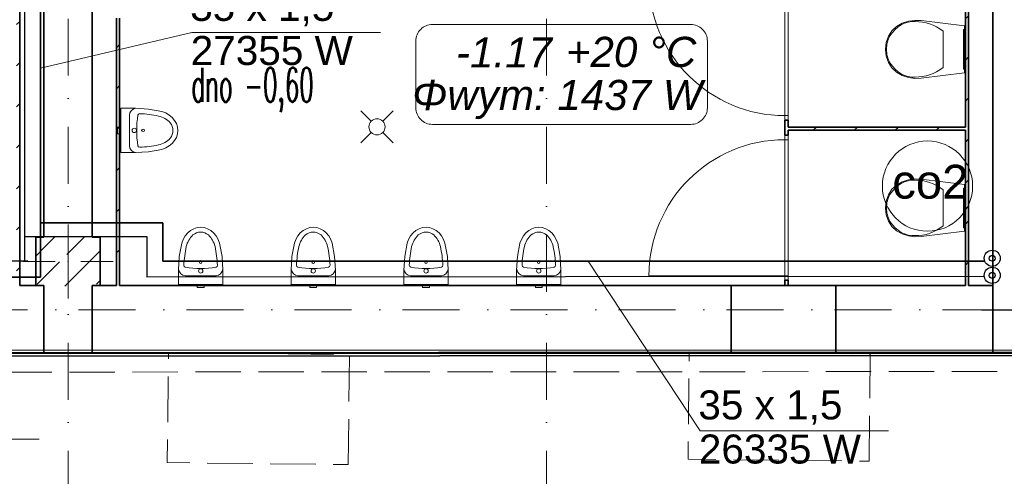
# Model space of a CAD drawing. Header units: millimetres. Extents: x -75424 to 111134, y 39940 to 476713.
# Tile 19 of 24: x 43619 to 49731, y 237727 to 240561. Entities that reach past the tile are written whole.
import ezdxf
from ezdxf.lldxf.tags import DXFTag

# ---------------------------------------------------------------- set-up
doc = ezdxf.new("R2010")
doc.units = ezdxf.units.MM
doc.header["$MEASUREMENT"] = 0
doc.linetypes.add('Krawędzie ukryte', pattern=[3.912222, 2.822222, -1.09])
doc.linetypes.add('Kropki i Kreski', pattern=[6.702778, 3.527778, -1.763889, 0, -1.411111])
for name, color, linetype in [('#podkład', 252, 'Continuous'), ('- A - ocieplenie', 7, 'Continuous'), ('- Legenda', 7, 'Continuous'), ('Drzwi Archicad', 7, 'Continuous'), ('IS_Opisy_działek_Therm', 7, 'SOLID'), ('IS_Powrót', 5, 'DASH'), ('IS_Text_Armatury_Therm', 7, 'Continuous'), ('IS_Text_Konstrukcji', 7, 'Continuous'), ('IS_Zasilanie', 1, 'SOLID'), ('Konstrukcja - Siatka mod', 7, 'Continuous'), ('Konstrukcja - Stropy', 7, 'Continuous'), ('Konstrukcja - Słupy', 7, 'Continuous'), ('Konstrukcja - Ściany działowe', 7, 'Continuous'), ('Konstrukcja - Ściany nośne wew..P', 7, 'Continuous'), ('Konstrukcja - Ściany zewnętrzne', 7, 'Continuous'), ('Wnętrze - Wyposażenie', 7, 'Continuous'), ('z JAN', 7, 'Continuous')]:
    doc.layers.add(name, color=color, linetype=linetype)
doc.layers.add('IS_Opisy_działek_Wodociag', color=7, linetype='SOLID', true_color=0x000000)
doc.styles.add('MtXpl_Arial', font='arial.ttf', dxfattribs={"height": 0.2})
doc.styles.add('MtXpl_Arial1', font='ariali.ttf', dxfattribs={"height": 0.2})
doc.styles.add('ROMANS', font='romans', dxfattribs={"width": 0.8})
doc.styles.get("Standard").update_dxf_attribs({"font": 'arial.ttf'})
doc.linetypes.add('CO_LINE', pattern='A,12.7,-5.08,["C.O.",Standard,S=2.54,R=0,X=-2.54,Y=-1.27],-6.35', length=24.13)
tags = doc.linetypes.add('DASH', pattern=[15, 10, -5]).pattern_tags.tags
tags[6:7] = [DXFTag(74, 4), DXFTag(75, 0), DXFTag(340, '0'), DXFTag(46, 0.0), DXFTag(50, 0.0), DXFTag(44, 0.0), DXFTag(45, 0.0)]
tags[4:5] = [DXFTag(74, 4), DXFTag(75, 0), DXFTag(340, '0'), DXFTag(46, 0.0), DXFTag(50, 0.0), DXFTag(44, 0.0), DXFTag(45, 0.0)]
tags = doc.linetypes.add('SOLID', pattern=[10, 10, 0]).pattern_tags.tags
tags[6:7] = [DXFTag(74, 4), DXFTag(75, 0), DXFTag(340, '0'), DXFTag(46, 0.0), DXFTag(50, 0.0), DXFTag(44, 0.0), DXFTag(45, 0.0)]
tags[4:5] = [DXFTag(74, 4), DXFTag(75, 0), DXFTag(340, '0'), DXFTag(46, 0.0), DXFTag(50, 0.0), DXFTag(44, 0.0), DXFTag(45, 0.0)]
pattern_1 = [(45, (-208051.03, 747718.21), (-127.27922, 127.27922), [])]
pattern_2 = [(45, (-208051.03, 747718.2), (-183.84776, 183.84776), []), (45, (-208142.95, 747810.13), (-183.84776, 183.84776), [195, -65])]

# ---------------------------------------------------------------- blocks, each defined once
blk = doc.blocks.new('SDFGHB')
at = {"layer": 'Konstrukcja - Słupy', "linetype": 'Continuous', "lineweight": 25}
h = blk.add_hatch(dxfattribs=at)
h.set_pattern_fill('Beton_zbrojony_0001', color=252, style=0, pattern_type=2)
h.set_pattern_definition(pattern_2)
h.paths.add_polyline_path([(43377.6, 458910.4), (43427.6, 458910.4), (43427.6, 458910.5), (43427.6, 459210.4), (43377.6, 459210.4)])
h = blk.add_hatch(dxfattribs=at)
h.set_pattern_fill('Beton_zbrojony_0001', color=252, style=0, pattern_type=2)
h.set_pattern_definition(pattern_2)
h.paths.add_polyline_path([(43427.6, 458910.5), (43727.6, 458910.5), (43727.6, 459210.4), (43427.6, 459210.4)])
h = blk.add_hatch(dxfattribs=at)
h.set_pattern_fill('Beton_zbrojony_0001', color=252, style=0, pattern_type=2)
h.set_pattern_definition(pattern_2)
h.paths.add_polyline_path([(43727.6, 458910.4), (43777.6, 458910.4), (43777.6, 459210.4), (43727.6, 459210.4), (43727.6, 458910.5)])
h = blk.add_hatch(dxfattribs=at)
h.set_pattern_fill('Beton_zbrojony_0001', color=252, style=0, pattern_type=2)
h.set_pattern_definition(pattern_2)
h.paths.add_polyline_path([(43427.6, 458910.4), (43727.6, 458910.4), (43727.6, 458910.5), (43427.6, 458910.5)])
at = {"layer": 'Konstrukcja - Ściany działowe', "linetype": 'Continuous', "lineweight": 13}
h = blk.add_hatch(dxfattribs=at)
h.set_pattern_fill('Bloczki_ceramiczne_0001', color=252, style=0, pattern_type=2)
h.set_pattern_definition(pattern_1)
h.paths.add_polyline_path([(49167.6, 458910.5), (49167.6, 463810.5), (49147.6, 463810.5), (49147.6, 458910.5)])
h = blk.add_hatch(dxfattribs=at)
h.set_pattern_fill('Bloczki_ceramiczne_0001', color=252, style=0, pattern_type=2)
h.set_pattern_definition(pattern_1)
h.paths.add_polyline_path([(43277.6, 458910.5), (43277.6, 461650.5), (43257.6, 461650.5), (43257.6, 458910.5)])
h = blk.add_hatch(dxfattribs=at)
h.set_pattern_fill('Bloczki_ceramiczne_0001', color=252, style=0, pattern_type=2)
h.set_pattern_definition(pattern_1)
h.paths.add_polyline_path([(43877.6, 458910.5), (43897.6, 458910.5), (43897.6, 460570.5), (43877.6, 460570.5)])
h = blk.add_hatch(dxfattribs=at)
h.set_pattern_fill('Bloczki_ceramiczne_0001', color=252, style=0, pattern_type=2)
h.set_pattern_definition(pattern_1)
h.paths.add_polyline_path([(48047.6, 459874.5), (49147.6, 459874.5), (49147.6, 459894.5), (48047.6, 459894.5)])
at = {"layer": '- A - ocieplenie', "color": 252, "linetype": 'Continuous', "lineweight": 35, "ltscale": 100, "flags": 128}
for points in [[(50017.6, 458497.4), (37597.6, 458490.5)], [(37617.6, 458470.5), (50017.6, 458477.4)]]:
    blk.add_lwpolyline(points, dxfattribs=at)
at = {"layer": '- A - ocieplenie', "color": 252, "linetype": 'Krawędzie ukryte', "lineweight": 20, "ltscale": 100, "flags": 128}
for points in [[(50017.6, 458497.4), (37717.6, 458490.5)], [(37717.6, 458370.5), (50017.6, 458377.4)]]:
    blk.add_lwpolyline(points, dxfattribs=at)
at = {"color": 252, "linetype": 'Continuous', "lineweight": 35, "ltscale": 100, "flags": 128}
for points in [[(48343.9, 458910.5), (47693.9, 458910.5)], [(47693.9, 458490.5), (48343.9, 458490.5)]]:
    blk.add_lwpolyline(points, dxfattribs=at)
at = {"layer": 'Drzwi Archicad', "color": 252, "linetype": 'Continuous', "lineweight": 13, "ltscale": 100}
for p, q in [((48027.6, 459965.1), (48027.6, 460809.1)), ((48047.6, 460809.1), (48047.6, 459965.1)), ((48047.6, 459965.1), (48027.6, 459965.1)), ((48027.6, 459965.1), (48027.6, 459937.1)), ((48047.6, 459965.1), (48027.6, 459965.1)), ((48027.6, 459937.1), (48047.6, 459937.1)), ((48047.6, 459977.1), (48047.6, 459965.1)), ((48047.6, 459937.1), (48047.6, 459977.1)), ((48027.6, 459815.7), (48027.6, 459843.7)), ((48027.6, 459843.7), (48047.6, 459843.7)), ((48047.6, 459815.7), (48027.6, 459815.7)), ((48027.6, 459815.7), (48027.6, 458971.7)), ((48047.6, 459815.7), (48027.6, 459815.7)), ((48047.6, 459843.7), (48047.6, 459803.7)), ((48047.6, 459803.7), (48047.6, 459815.7)), ((48047.6, 458971.7), (48047.6, 459815.7)), ((48027.6, 458971.7), (47183.6, 458971.7)), ((48027.6, 458943.7), (48027.6, 458971.7)), ((48027.6, 458971.7), (48047.6, 458971.7)), ((48027.6, 458971.7), (48047.6, 458971.7)), ((48047.6, 458971.7), (48047.6, 458983.7)), ((48047.6, 458983.7), (48047.6, 458943.7)), ((48047.6, 458943.7), (48027.6, 458943.7))]:
    blk.add_line(p, q, dxfattribs=at)
at = {"layer": 'Drzwi Archicad', "color": 252, "linetype": 'Continuous', "lineweight": 35, "ltscale": 100}
for p, q in [((48027.6, 459937.1), (48047.6, 459937.1)), ((48027.6, 459937.1), (48047.6, 459937.1)), ((48027.6, 459843.7), (48047.6, 459843.7)), ((48027.6, 459843.7), (48047.6, 459843.7)), ((48027.6, 458943.7), (48047.6, 458943.7)), ((48027.6, 458943.7), (48047.6, 458943.7))]:
    blk.add_line(p, q, dxfattribs=at)
at = {"layer": 'Drzwi Archicad', "color": 252, "linetype": 'Continuous', "lineweight": 13, "ltscale": 100}
for centre, start, end in [((48027.6, 460809.1), 180, 270), ((48027.6, 458971.7), 90, 180)]:
    blk.add_arc(centre, 844, start, end, dxfattribs=at)
at = {"layer": 'Konstrukcja - Siatka mod', "color": 252, "linetype": 'Kropki i Kreski', "lineweight": 13, "ltscale": 100}
for p, q in [((43577.6, 457531.6), (43577.6, 474496.4)), ((46547.6, 457531.6), (46547.6, 474496.4)), ((20180, 458760.5), (49624.6, 458760.5))]:
    blk.add_line(p, q, dxfattribs=at)
at = {"layer": 'Konstrukcja - Stropy', "color": 252, "linetype": 'Continuous', "lineweight": 13, "ltscale": 100, "flags": 128}
blk.add_lwpolyline([(22777.6, 458509.7), (34592.6, 458509.7), (34592.6, 463961.5), (37297.6, 463961.5), (37297.6, 458509.7), (49718.3, 458509.7), (49718.3, 471788.6), (40377.6, 471788.6), (40377.6, 466428.5), (30297.6, 466428.5), (30297.6, 467849.4), (22777.6, 467849.4)], close=True, dxfattribs=at)
at = {"layer": 'Konstrukcja - Słupy', "color": 252, "linetype": 'Continuous', "lineweight": 0, "ltscale": 100}
for p, q in [((43577.6, 459140.4), (43577.6, 459290.4)), ((43497.6, 459060.4), (43297.6, 459060.4)), ((43657.6, 459060.4), (43857.6, 459060.4)), ((43577.6, 458980.4), (43577.6, 458830.4))]:
    blk.add_line(p, q, dxfattribs=at)
at = {"layer": 'Konstrukcja - Słupy', "color": 252, "linetype": 'Continuous', "lineweight": 35, "ltscale": 100, "flags": 128}
for points in [[(43427.6, 459210.4), (43377.6, 459210.4), (43377.6, 458910.4), (43427.6, 458910.4)], [(43727.6, 458910.4), (43777.6, 458910.4), (43777.6, 459210.4), (43727.6, 459210.4)]]:
    blk.add_lwpolyline(points, dxfattribs=at)
at = {"layer": 'Konstrukcja - Słupy', "color": 252, "linetype": 'Continuous', "lineweight": 0, "ltscale": 100}
blk.add_point((43577.6, 459060.4), dxfattribs=at)
at = {"layer": 'Konstrukcja - Ściany działowe', "color": 252, "linetype": 'Continuous', "lineweight": 35, "ltscale": 100}
for p, q in [((48027.6, 459937.1), (48047.6, 459937.1)), ((48027.6, 459843.7), (48047.6, 459843.7)), ((48027.6, 458943.7), (48047.6, 458943.7))]:
    blk.add_line(p, q, dxfattribs=at)
at = {"layer": 'Konstrukcja - Ściany działowe', "color": 252, "linetype": 'Continuous', "lineweight": 35, "ltscale": 100, "flags": 128}
for points in [[(49167.6, 458910.5), (49167.6, 463810.5)], [(43277.6, 458910.5), (43277.6, 461650.5)], [(49147.6, 460858.5), (49147.6, 459894.5)], [(43877.6, 460570.5), (43877.6, 458910.5)], [(43897.6, 458910.5), (43897.6, 460570.5)], [(48027.6, 459937.1), (48027.6, 459843.7)], [(48047.6, 459894.5), (48047.6, 459937.1)], [(49147.6, 459894.5), (48047.6, 459894.5)], [(48047.6, 459843.7), (48047.6, 459874.5)], [(48047.6, 459874.5), (49147.6, 459874.5)], [(49147.6, 459874.5), (49147.6, 458910.5)], [(48027.6, 458943.7), (48027.6, 458910.5)], [(48047.6, 458910.5), (48047.6, 458943.7)]]:
    blk.add_lwpolyline(points, dxfattribs=at)
at = {"layer": 'Konstrukcja - Ściany nośne wew..P', "color": 252, "linetype": 'Continuous', "lineweight": 35, "ltscale": 100, "flags": 128}
for points in [[(43427.6, 463370.6), (43427.6, 459210.4)], [(43727.6, 459210.4), (43727.6, 463370.6)]]:
    blk.add_lwpolyline(points, dxfattribs=at)
at = {"layer": 'Konstrukcja - Ściany zewnętrzne', "color": 252, "linetype": 'Continuous', "lineweight": 35, "ltscale": 100}
for p, q in [((43427.6, 458910.4), (43427.6, 458490.5)), ((43427.6, 458910.4), (43427.6, 458490.5)), ((43727.6, 458490.5), (43727.6, 458910.4)), ((43727.6, 458490.5), (43727.6, 458910.4)), ((47693.9, 458910.5), (47693.9, 458860.5)), ((48343.9, 458910.5), (48343.9, 458860.5)), ((49317.6, 458490.5), (49317.6, 458910.5)), ((49317.6, 458490.5), (49317.6, 458910.5)), ((47693.9, 458860.5), (47693.9, 458490.5)), ((48343.9, 458860.5), (48343.9, 458490.5)), ((43427.6, 458490.5), (43727.6, 458490.5))]:
    blk.add_line(p, q, dxfattribs=at)
at = {"layer": 'Konstrukcja - Ściany zewnętrzne', "color": 252, "linetype": 'Continuous', "lineweight": 35, "ltscale": 100, "flags": 128}
for points in [[(49317.6, 466140.5), (49317.6, 458910.5)], [(43377.6, 458910.5), (43277.6, 458910.5)], [(43877.6, 458910.5), (43777.6, 458910.5)], [(47693.9, 458910.5), (43897.6, 458910.5)], [(49147.6, 458910.5), (48343.9, 458910.5)], [(49317.6, 458910.5), (49167.6, 458910.5)], [(37597.6, 458490.5), (47693.9, 458490.5)], [(48343.9, 458490.5), (49317.6, 458490.5)], [(50017.6, 458490.5), (49317.6, 458490.5)]]:
    blk.add_lwpolyline(points, dxfattribs=at)
at = {"layer": 'Wnętrze - Wyposażenie', "color": 252, "linetype": 'Continuous', "lineweight": 13, "ltscale": 100}
for p, q in [((49009.1, 460488.5), (49009.1, 460376.4)), ((49009.1, 460376.4), (49009.1, 460264.4)), ((45460.2, 459930.8), (45395.6, 459995.5)), ((45530.9, 459930.8), (45595.6, 459995.5)), ((43958.5, 459968.8), (43958.5, 459777.2)), ((45460.2, 459860.1), (45395.6, 459795.5)), ((45530.9, 459860.1), (45595.6, 459795.5)), ((49009.1, 459504.5), (49009.1, 459392.4)), ((49009.1, 459392.4), (49009.1, 459280.4)), ((44305.2, 458971.4), (44496.8, 458971.4)), ((45004.2, 458971.4), (45195.8, 458971.4)), ((45704.2, 458971.4), (45895.8, 458971.4)), ((46404.2, 458971.4), (46595.8, 458971.4))]:
    blk.add_line(p, q, dxfattribs=at)
at = {"layer": 'Wnętrze - Wyposażenie', "color": 252, "linetype": 'Continuous', "lineweight": 13, "ltscale": 100, "flags": 128}
for points in [[(48794.4, 460202.2), (48756.3, 460214.9), (48720.4, 460234.5), (48691.9, 460260.8), (48670.1, 460294.8), (48656.3, 460334.2), (48651.6, 460376.4), (48656.3, 460418.7), (48670.1, 460458.1), (48691.9, 460492), (48720.4, 460518.4), (48756.3, 460537.9), (48794.4, 460550.7), (48833.7, 460556.3), (48873.3, 460554.7), (49141.6, 460521.4), (49141.6, 460231.4), (48873.3, 460198.1), (48833.7, 460196.5)], [(49141.6, 460499.4), (49141.6, 460253.4), (49136.6, 460253.4), (49136.6, 460499.4)], [(44160.4, 459990.6), (44078, 460005.5), (43993.9, 460010.5), (43904.6, 460010.5), (43904.6, 459735.5), (43993.9, 459735.5), (44078, 459740.5), (44160.4, 459755.4), (44184.2, 459764.6), (44205.8, 459777.1), (44224.3, 459792.5), (44239.4, 459810.4), (44250.5, 459830.2), (44257.3, 459851.2), (44259.6, 459873), (44257.3, 459894.7), (44250.5, 459915.8), (44239.4, 459935.6), (44224.3, 459953.4), (44205.8, 459968.9), (44184.2, 459981.4)], [(43904.6, 459852), (43904.6, 459894), (43884.6, 459894), (43884.6, 459852)], [(48794.4, 459218.2), (48756.3, 459230.9), (48720.4, 459250.5), (48691.9, 459276.8), (48670.1, 459310.8), (48656.3, 459350.2), (48651.6, 459392.4), (48656.3, 459434.7), (48670.1, 459474.1), (48691.9, 459508), (48720.4, 459534.4), (48756.3, 459553.9), (48794.4, 459566.7), (48833.7, 459572.3), (48873.3, 459570.7), (49141.6, 459537.4), (49141.6, 459247.4), (48873.3, 459214.1), (48833.7, 459212.5)], [(49141.6, 459515.4), (49141.6, 459269.4), (49136.6, 459269.4), (49136.6, 459515.4)], [(44283.4, 459173.3), (44268.5, 459090.9), (44263.5, 459006.7), (44263.5, 458917.5), (44538.5, 458917.5), (44538.5, 459006.7), (44533.5, 459090.9), (44518.6, 459173.3), (44509.4, 459197.1), (44496.9, 459218.6), (44481.4, 459237.2), (44463.6, 459252.3), (44443.8, 459263.4), (44422.7, 459270.2), (44401, 459272.5), (44379.2, 459270.2), (44358.1, 459263.4), (44338.4, 459252.3), (44320.5, 459237.2), (44305.1, 459218.6), (44292.6, 459197.1)], [(44982.4, 459173.3), (44967.5, 459090.9), (44962.5, 459006.7), (44962.5, 458917.5), (45237.5, 458917.5), (45237.5, 459006.7), (45232.5, 459090.9), (45217.6, 459173.3), (45208.4, 459197.1), (45195.9, 459218.6), (45180.4, 459237.2), (45162.6, 459252.3), (45142.8, 459263.4), (45121.7, 459270.2), (45100, 459272.5), (45078.2, 459270.2), (45057.1, 459263.4), (45037.4, 459252.3), (45019.5, 459237.2), (45004.1, 459218.6), (44991.6, 459197.1)], [(45682.4, 459173.3), (45667.5, 459090.9), (45662.5, 459006.7), (45662.5, 458917.5), (45937.5, 458917.5), (45937.5, 459006.7), (45932.5, 459090.9), (45917.6, 459173.3), (45908.4, 459197.1), (45895.9, 459218.6), (45880.4, 459237.2), (45862.6, 459252.3), (45842.8, 459263.4), (45821.7, 459270.2), (45800, 459272.5), (45778.2, 459270.2), (45757.1, 459263.4), (45737.4, 459252.3), (45719.5, 459237.2), (45704.1, 459218.6), (45691.6, 459197.1)], [(46382.4, 459173.3), (46367.5, 459090.9), (46362.5, 459006.7), (46362.5, 458917.5), (46637.5, 458917.5), (46637.5, 459006.7), (46632.5, 459090.9), (46617.6, 459173.3), (46608.4, 459197.1), (46595.9, 459218.6), (46580.4, 459237.2), (46562.6, 459252.3), (46542.8, 459263.4), (46521.7, 459270.2), (46500, 459272.5), (46478.2, 459270.2), (46457.1, 459263.4), (46437.4, 459252.3), (46419.5, 459237.2), (46404.1, 459218.6), (46391.6, 459197.1)], [(44422, 458917.5), (44380, 458917.5), (44380, 458897.5), (44422, 458897.5)], [(45121, 458917.5), (45079, 458917.5), (45079, 458897.5), (45121, 458897.5)], [(45821, 458917.5), (45779, 458917.5), (45779, 458897.5), (45821, 458897.5)], [(46521, 458917.5), (46479, 458917.5), (46479, 458897.5), (46521, 458897.5)]]:
    blk.add_lwpolyline(points, close=True, dxfattribs=at)
for points in [[(45445.6, 459895.5, -1), (45545.6, 459895.5, -1)], [(43989, 459886.5, 1), (43989, 459859.5, 1)], [(44387.5, 459001.8, 1), (44414.5, 459001.8, 1)], [(45086.5, 459001.8, 1), (45113.5, 459001.8, 1)], [(45786.5, 459001.8, 1), (45813.5, 459001.8, 1)], [(46486.5, 459001.8, 1), (46513.5, 459001.8, 1)]]:
    blk.add_lwpolyline(points, format="xyb", close=True, dxfattribs=at)
at = {"layer": 'Wnętrze - Wyposażenie', "color": 252, "linetype": 'Continuous', "lineweight": 13, "ltscale": 100}
for centre, major_axis, ratio, start_param, end_param in [((48825.9, 460284.4), (0, 264.2), 0.744822, 6.227458, 7.128046), ((48844.5, 460111), (0, 437.4), 0.744822, 5.753783, 6.306803), ((48764.3, 460375.6), (0, 142.5), 0.744822, 0.938292, 1.564935), ((48764.3, 460377.3), (0, 142.5), 0.744822, 1.576657, 2.203301), ((48825.9, 460468.5), (0, 264.2), 0.744822, 2.296735, 3.197324), ((48844.5, 460641.9), (0, 437.4), 0.744822, 3.117977, 3.670997), ((44009.9, 459968.8), (51.4, 0), 0.831489, 1.792584, 3.141593), ((44811.5, 459873), (807.8, 0), 0.831489, 2.999333, 3.283852), ((44025, 459966.2), (13.4, 0), 0.831489, 1.656593, 2.958728), ((43994.4, 459506.3), (567.1, 0), 0.831489, 1.312749, 1.518913), ((44099.6, 459848.3), (142.7, 0), 0.831489, 0.663609, 1.289529), ((44122.5, 459873), (106.7, 0), 0.831489, 5.706311, 6.860059), ((44099.6, 459897.6), (142.7, 0), 0.831489, 4.993656, 5.619577), ((44009.9, 459777.2), (51.4, 0), 0.831489, 3.141593, 4.490601), ((44025, 459779.8), (13.4, 0), 0.831489, 3.324458, 4.626592), ((43994.4, 460239.6), (567.1, 0), 0.831489, 4.764272, 4.970436), ((48825.9, 459300.4), (0, 264.2), 0.744822, 6.227458, 7.128046), ((48844.5, 459127), (0, 437.4), 0.744822, 5.753783, 6.306803), ((48764.3, 459391.6), (0, 142.5), 0.744822, 0.938292, 1.564935), ((48764.3, 459393.3), (0, 142.5), 0.744822, 1.576657, 2.203301), ((48825.9, 459484.5), (0, 264.2), 0.744822, 2.296735, 3.197324), ((48844.5, 459657.9), (0, 437.4), 0.744822, 3.117977, 3.670997), ((44425.6, 459112.4), (0, 142.7), 0.831489, 0.663609, 1.289529), ((44401, 459135.3), (0, 106.7), 0.831489, 5.706311, 6.860059), ((44376.3, 459112.4), (0, 142.7), 0.831489, 4.993656, 5.619577), ((45124.6, 459112.4), (0, 142.7), 0.831489, 0.663609, 1.289529), ((45100, 459135.3), (0, 106.7), 0.831489, 5.706311, 6.860059), ((45075.3, 459112.4), (0, 142.7), 0.831489, 4.993656, 5.619577), ((45824.6, 459112.4), (0, 142.7), 0.831489, 0.663609, 1.289529), ((45800, 459135.3), (0, 106.7), 0.831489, 5.706311, 6.860059), ((45775.3, 459112.4), (0, 142.7), 0.831489, 4.993656, 5.619577), ((46524.6, 459112.4), (0, 142.7), 0.831489, 0.663609, 1.289529), ((46500, 459135.3), (0, 106.7), 0.831489, 5.706311, 6.860059), ((46475.3, 459112.4), (0, 142.7), 0.831489, 4.993656, 5.619577), ((44767.6, 459007.3), (0, 567.1), 0.831489, 1.312749, 1.518913), ((44034.3, 459007.3), (0, 567.1), 0.831489, 4.764272, 4.970436), ((45466.6, 459007.3), (0, 567.1), 0.831489, 1.312749, 1.518913), ((44733.3, 459007.3), (0, 567.1), 0.831489, 4.764272, 4.970436), ((46166.6, 459007.3), (0, 567.1), 0.831489, 1.312749, 1.518913), ((45433.3, 459007.3), (0, 567.1), 0.831489, 4.764272, 4.970436), ((46866.6, 459007.3), (0, 567.1), 0.831489, 1.312749, 1.518913), ((46133.3, 459007.3), (0, 567.1), 0.831489, 4.764272, 4.970436), ((44305.2, 459022.8), (0, 51.4), 0.831489, 1.792584, 3.141593), ((44307.8, 459037.9), (0, 13.4), 0.831489, 1.656593, 2.958728), ((44401, 459824.3), (0, 807.8), 0.831489, 2.999333, 3.283852), ((44494.2, 459037.9), (0, 13.4), 0.831489, 3.324458, 4.626592), ((44496.8, 459022.8), (0, 51.4), 0.831489, 3.141593, 4.490601), ((45004.2, 459022.8), (0, 51.4), 0.831489, 1.792584, 3.141593), ((45006.8, 459037.9), (0, 13.4), 0.831489, 1.656593, 2.958728), ((45100, 459824.3), (0, 807.8), 0.831489, 2.999333, 3.283852), ((45193.2, 459037.9), (0, 13.4), 0.831489, 3.324458, 4.626592), ((45195.8, 459022.8), (0, 51.4), 0.831489, 3.141593, 4.490601), ((45704.2, 459022.8), (0, 51.4), 0.831489, 1.792584, 3.141593), ((45706.8, 459037.9), (0, 13.4), 0.831489, 1.656593, 2.958728), ((45800, 459824.3), (0, 807.8), 0.831489, 2.999333, 3.283852), ((45893.2, 459037.9), (0, 13.4), 0.831489, 3.324458, 4.626592), ((45895.8, 459022.8), (0, 51.4), 0.831489, 3.141593, 4.490601), ((46404.2, 459022.8), (0, 51.4), 0.831489, 1.792584, 3.141593), ((46406.8, 459037.9), (0, 13.4), 0.831489, 1.656593, 2.958728), ((46500, 459824.3), (0, 807.8), 0.831489, 2.999333, 3.283852), ((46593.2, 459037.9), (0, 13.4), 0.831489, 3.324458, 4.626592), ((46595.8, 459022.8), (0, 51.4), 0.831489, 3.141593, 4.490601)]:
    blk.add_ellipse(centre, major_axis=major_axis, ratio=ratio, start_param=start_param, end_param=end_param, dxfattribs=at)
for centre, major_axis in [((44043.5, 459873.3), (9.28, 0)), ((44400.6, 459056.3), (0, 9.28)), ((45099.6, 459056.3), (0, 9.28)), ((45799.6, 459056.3), (0, 9.28)), ((46499.6, 459056.3), (0, 9.28))]:
    blk.add_ellipse(centre, major_axis=major_axis, ratio=0.831489, dxfattribs=at)
at = {"layer": 'z JAN', "color": 252, "linetype": 'Krawędzie ukryte', "lineweight": 13, "ltscale": 100, "flags": 128}
for points in [[(45317.4, 457799.6), (45324.9, 458482.7), (44201.1, 458495), (44193.6, 457811.8)], [(48550.4, 457820.2), (48557.7, 458486.6), (47433.9, 458498.9), (47426.6, 457832.5)]]:
    blk.add_lwpolyline(points, close=True, dxfattribs=at)

msp = doc.modelspace()

# ---------------------------------------------------------------- linework, layer by layer
at = {"layer": '- Legenda'}
msp.add_line((49588.9, 238760.8), (50410.3, 238760.8), dxfattribs=at)
at = {"color": 1}
msp.add_circle((49656.4, 239080.2), 50, dxfattribs=at)
at = {"color": 1, "lineweight": 30}
msp.add_circle((49656.4, 239080.2), 18, dxfattribs=at)
at = {"color": 5}
msp.add_circle((49656.4, 238974.4), 50, dxfattribs=at)
at = {"color": 5, "lineweight": 30}
msp.add_circle((49656.4, 238974.4), 18, dxfattribs=at)
at = {"layer": 'IS_Opisy_działek_Therm', "color": 7, "lineweight": 5, "ltscale": 10}
for p, q in [((43748.4, 240259.2), (44688.5, 240481.9)), ((44688.5, 240481.9), (45858.5, 240481.9)), ((47148.2, 239063.1), (47842.7, 238008.9)), ((47842.7, 238008.9), (49012.7, 238008.9)), ((42711.2, 237956.9), (43741.2, 237956.9))]:
    msp.add_line(p, q, dxfattribs=at)
at = {"layer": 'IS_Powrót', "color": 4, "linetype": 'CO_LINE', "lineweight": 30, "ltscale": 30}
for p, q in [((43648.4, 243575), (43648.4, 239063.1)), ((43650.3, 239215.8), (44409, 239215.8)), ((44409, 239215.8), (44409, 238963.7)), ((43670.3, 239063.1), (41206.1, 239063.1)), ((49606.8, 238968), (44409, 238963.7))]:
    msp.add_line(p, q, dxfattribs=at)
at = {"layer": 'IS_Text_Armatury_Therm', "color": 7, "linetype": 'SOLID', "lineweight": 5, "ltscale": 10}
msp.add_circle((49254.5, 239528.2), 280, dxfattribs=at)
at = {"layer": 'IS_Text_Konstrukcji', "color": 7, "linetype": 'SOLID', "lineweight": 5, "ltscale": 10}
for p, q in [((47785, 240531), (46181.6, 240531)), ((46078.3, 240427.6), (46078.3, 240014.3)), ((47888.3, 240014.3), (47888.3, 240427.6)), ((46181.6, 239911), (47785, 239911))]:
    msp.add_line(p, q, dxfattribs=at)
for centre, start, end in [((46181.6, 240427.6), 89.99996, 180.00004), ((47785, 240427.6), 359.99996, 90.00004), ((46181.6, 240014.3), 179.99996, 270.00004), ((47785, 240014.3), 269.99996, 0.00004)]:
    msp.add_arc(centre, 103.3, start, end, dxfattribs=at)
at = {"layer": 'IS_Zasilanie', "color": 6, "linetype": 'CO_LINE', "lineweight": 35, "ltscale": 30}
for p, q in [((43748.4, 243575), (43748.4, 238963.1)), ((43748.4, 239300), (44468, 239300)), ((44468, 239300), (44507.9, 239300)), ((44507.9, 239300), (44507.9, 239063.1)), ((49609.4, 239063.1), (44507.9, 239063.1)), ((43748.4, 238963.1), (41206.7, 238961))]:
    msp.add_line(p, q, dxfattribs=at)

# ---------------------------------------------------------------- block references
at = {"layer": '#podkład'}
msp.add_blockref('SDFGHB', (341.9, -219999.6), dxfattribs=at)

# ---------------------------------------------------------------- texts
at = {"layer": 'IS_Opisy_działek_Therm', "color": 7, "lineweight": 5, "ltscale": 10, "style": 'MtXpl_Arial'}
for s, p in [('35 x 1,5', (44677.9, 240553.4)), ('27355 W', (44681.1, 240279.6)), ('35 x 1,5', (47832, 238080.4)), ('26335 W', (47835.3, 237806.6))]:
    msp.add_text(s, height=180, dxfattribs=at).set_placement(p)
at = {"layer": 'IS_Opisy_działek_Wodociag', "color": 7, "lineweight": 13, "ltscale": 10, "style": 'ROMANS', "width": 0.5}
msp.add_text('dno -0,60', height=210, dxfattribs=at).set_placement((44684.6, 240051.8))
at = {"layer": 'IS_Text_Armatury_Therm', "color": 7, "linetype": 'SOLID', "lineweight": 5, "ltscale": 10, "insert": (49035.7, 239447.5), "char_height": 210, "attachment_point": 7}
msp.add_mtext('\\fArial|b0|i0;co2', dxfattribs=at)
at = {"layer": 'IS_Text_Konstrukcji', "color": 7, "linetype": 'SOLID', "lineweight": 5, "ltscale": 10, "style": 'MtXpl_Arial1'}
for s, p in [('-1.17', (46327.5, 240264.2)), ('+20 °C', (47009.9, 240267.3)), ('Φwym: 1437 W', (46055.6, 239999.9))]:
    msp.add_text(s, height=187.2, dxfattribs=at).set_placement(p)

doc.saveas('drawing.dxf')
